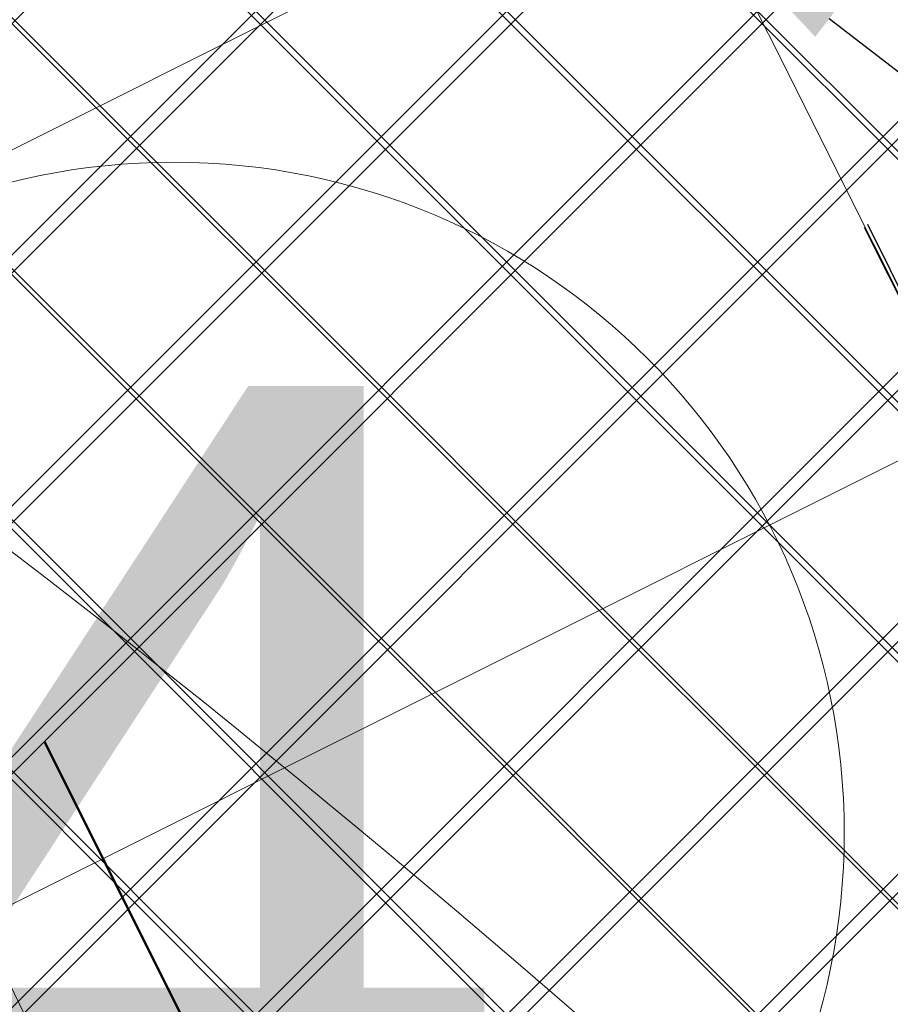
# Model space of a CAD drawing. Header units: metres. Extents: x 7472034 to 8439876, y 5890181 to 5961460.
# Tile 110 of 202: x 8439500.45 to 8439502, y 5890393.91 to 5890395.67. Entities that reach past the tile are written whole.
import ezdxf
from ezdxf import colors
from ezdxf.entities.mleader import LeaderData, LeaderLine
from ezdxf.enums import TextEntityAlignment as Align
from ezdxf.math import Vec2, Vec3

# ---------------------------------------------------------------- set-up
doc = ezdxf.new("R2010")
doc.units = ezdxf.units.M
doc.header["$MEASUREMENT"] = 0
doc.linetypes.add('$0$L218_500', pattern=[1, 0.5, -0.5])
doc.linetypes.add('ACAD_ISO03W100', pattern=[30, 12, -18])
doc.layers.get('0').update_dxf_attribs({"linetype": 'CONTINUOUS', "lineweight": 5})
doc.layers.get('Defpoints').update_dxf_attribs({"linetype": 'CONTINUOUS'})
for name, color, linetype, lineweight in [('### Krawężnik', 6, 'CONTINUOUS', 35), ('_a_widok', 7, 'CONTINUOUS', 5), ('_IS.KD.B.rura', 124, 'ACAD_ISO03W100', 50), ('_IS.KD.opis.2', 7, 'CONTINUOUS', 18), ('KOLOR-OBIEKT', 21, 'CONTINUOUS', 13), ('ZAG-obrys 018 wymiary', 7, 'CONTINUOUS', 18), ('ZAG-OBRYS005', 7, 'CONTINUOUS', 0), ('ZAG-OBRYS013', 7, 'CONTINUOUS', 13)]:
    doc.layers.add(name, color=color, linetype=linetype, lineweight=lineweight)
for name, color, linetype in [('100_rzut_wym_wew', 7, 'CONTINUOUS'), ('2D - Ogólne', 7, 'CONTINUOUS'), ('_IS.BLOK.KD.doziemne', 7, 'CONTINUOUS')]:
    doc.layers.add(name, color=color, linetype=linetype)
doc.layers.add('_IS_NO', color=11, linetype='CONTINUOUS', lineweight=20, plot=False)
doc.styles.add('ARIAL', font='arial.ttf')
doc.styles.add('DIM', font='simplex.shx', dxfattribs={"width": 0.8})
doc.styles.add('RS', font='Romans.shx', dxfattribs={"width": 0.7})
doc.dimstyles.new('DIM-WEW_500', dxfattribs={"dimscale": 5, "dimtxt": 18, "dimasz": 10, "dimexe": 4, "dimexo": 8, "dimgap": 5, "dimtad": 1, "dimlfac": 0.01, "dimzin": 9, "dimdsep": 46, "dimtxsty": 'DIM', "dimblk": 'ARCHTICK', "dimcen": 5, "dimclrt": 112, "dimadec": 4, "dimazin": 2, "dimtfac": 4, "dimtmove": 0, "dimatfit": 3, "dimldrblk": 'ARCHTICK', "dimfxl": 0, "dimtolj": 1, "dimlwd": 13, "dimarcsym": 0})
pattern_1 = [(45, (967499.202946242, -71042.94610979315), (-0.2245064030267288, 0.2245064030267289), []), (135, (967499.202946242, -71042.94610979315), (-0.2245064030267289, -0.2245064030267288), [])]
pattern_2 = [(45, (967499.2092647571, -71042.97165620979), (-0.2245064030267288, 0.2245064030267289), []), (135, (967499.2092647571, -71042.97165620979), (-0.2245064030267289, -0.2245064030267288), [])]

# ---------------------------------------------------------------- blocks, each defined once
blk = doc.blocks.new('A$C7D7B3C0A')
at = {"layer": '2D - Ogólne', "linetype": 'ByBlock', "lineweight": 15, "ltscale": 2, "flags": 128}
blk.add_lwpolyline([(0.3000000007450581, 0.2999999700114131), (0.3000000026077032, 9.699999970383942), (15.00000000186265, 9.69999996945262), (15.00000000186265, 0.2999999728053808)], close=True, dxfattribs=at)
blk = doc.blocks.new('_Oblique')
at = {"color": 0, "linetype": 'ByBlock', "lineweight": -2}
blk.add_line((-0.5, -0.5), (0.5, 0.5), dxfattribs=at)
blk = doc.blocks.new('*D80')
at = {"layer": 'Defpoints', "color": 0, "linetype": 'Continuous', "lineweight": 60}
for p in [(8439499.288762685, 5890395.196211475), (8439510.439764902, 5890383.669162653), (8439506.139698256, 5890381.515762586)]:
    blk.add_point(p, dxfattribs=at)
at = {"layer": 'ZAG-obrys 018 wymiary', "color": 0, "linetype": 'Continuous', "lineweight": -2}
for p, q in [((8439500.004080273, 5890395.554430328), (8439503.946488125, 5890397.528720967)), ((8439506.855015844, 5890381.87398144), (8439510.797423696, 5890383.84827208))]:
    blk.add_line(p, q, dxfattribs=at)
at = {"layer": 'ZAG-obrys 018 wymiary', "color": 0, "linetype": 'Continuous', "lineweight": 13}
blk.add_line((8439503.588829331, 5890397.349611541), (8439510.439764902, 5890383.669162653), dxfattribs=at)
at = {"layer": 'ZAG-obrys 018 wymiary', "color": 0, "linetype": 'Continuous', "lineweight": 13, "xscale": 0.3, "yscale": 0.3, "zscale": 0.3}
for p, rotation in [((8439503.588829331, 5890397.349611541), 116.6009277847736), ((8439510.439764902, 5890383.669162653), 296.6009277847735)]:
    blk.add_blockref('_Oblique', p, dxfattribs=dict(at, rotation=rotation))
at = {"layer": 'ZAG-obrys 018 wymiary', "color": 112, "linetype": 'Continuous', "lineweight": 25, "insert": (8439508.246278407, 5890389.389239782), "char_height": 0.8, "attachment_point": 5, "rotation": 296.6009277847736, "style": 'RS'}
blk.add_mtext('\\A1;15.3', dxfattribs=at)
blk = doc.blocks.new('_ArchTick')
at = {"layer": '100_rzut_wym_wew', "color": 0, "linetype": 'Continuous', "const_width": 0.15}
blk.add_lwpolyline([(-0.5, -0.5), (0.5, 0.5)], dxfattribs=at)
blk = doc.blocks.new('NUMER_')
blk.add_circle((0, 0), 120)
at = {"style": 'ARIAL'}
blk.add_attdef('1', (-58.85081040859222, -80.22409284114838), '', height=170, rotation=359.9999984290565, dxfattribs=at)
blk = doc.blocks.new('*D88')
at = {"layer": 'Defpoints', "color": 0, "linetype": 'Continuous', "lineweight": 60}
for p in [(8439503.070368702, 5890393.075582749), (8439494.803817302, 5890391.266461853), (8439495.73632797, 5890389.403839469)]:
    blk.add_point(p, dxfattribs=at)
at = {"layer": 'ZAG-obrys 018 wymiary', "color": 0, "linetype": 'Continuous', "lineweight": -2}
for p, q in [((8439502.712229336, 5890393.790940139), (8439501.95878835, 5890395.295883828)), ((8439495.378188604, 5890390.119196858), (8439494.624747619, 5890391.624140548))]:
    blk.add_line(p, q, dxfattribs=at)
at = {"layer": 'ZAG-obrys 018 wymiary', "color": 0, "linetype": 'Continuous', "lineweight": 13}
blk.add_line((8439502.137858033, 5890394.938205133), (8439494.803817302, 5890391.266461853), dxfattribs=at)
at = {"layer": 'ZAG-obrys 018 wymiary', "color": 0, "linetype": 'Continuous', "lineweight": 13, "xscale": 0.3, "yscale": 0.3, "zscale": 0.3}
for p, rotation in [((8439502.137858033, 5890394.938205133), 26.59456106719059), ((8439494.803817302, 5890391.266461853), 206.5945610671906)]:
    blk.add_blockref('_Oblique', p, dxfattribs=dict(at, rotation=rotation))
at = {"layer": 'ZAG-obrys 018 wymiary', "color": 112, "linetype": 'Continuous', "lineweight": 25, "insert": (8439498.202233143, 5890393.638851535), "char_height": 0.8, "attachment_point": 5, "rotation": 26.594561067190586, "style": 'RS'}
blk.add_mtext('\\A1;8.2', dxfattribs=at)
blk = doc.blocks.new('*D60')
at = {"layer": 'Defpoints', "color": 0, "linetype": 'Continuous', "lineweight": 60}
for p in [(8439503.84000523, 5890394.328112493), (8439498.216184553, 5890391.533605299), (8439498.928597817, 5890390.099905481)]:
    blk.add_point(p, dxfattribs=at)
at = {"layer": 'ZAG-obrys 018 wymiary', "color": 0, "linetype": 'Continuous', "lineweight": -2}
for p, q in [((8439499.362340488, 5890392.10313644), (8439504.198218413, 5890394.506110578)), ((8439500.074753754, 5890390.669436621), (8439504.910631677, 5890393.07241076))]:
    blk.add_line(p, q, dxfattribs=at)
at = {"layer": 'ZAG-obrys 018 wymiary', "color": 0, "linetype": 'Continuous', "lineweight": 13}
blk.add_line((8439504.552418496, 5890392.894412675), (8439503.84000523, 5890394.328112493), dxfattribs=at)
at = {"layer": 'ZAG-obrys 018 wymiary', "color": 0, "linetype": 'Continuous', "lineweight": 13, "xscale": 0.3, "yscale": 0.3, "zscale": 0.3}
for p, rotation in [((8439503.84000523, 5890394.328112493), 116.4230323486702), ((8439504.552418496, 5890392.894412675), 296.4230323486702)]:
    blk.add_blockref('_Oblique', p, dxfattribs=dict(at, rotation=rotation))
at = {"layer": 'ZAG-obrys 018 wymiary', "color": 112, "linetype": 'Continuous', "lineweight": 25, "insert": (8439504.733531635, 5890393.878259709), "char_height": 0.8, "attachment_point": 5, "rotation": 296.42303234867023, "style": 'RS'}
blk.add_mtext('\\A1;1.6', dxfattribs=at)
blk = doc.blocks.new('*D61')
at = {"layer": 'Defpoints', "color": 0, "linetype": 'Continuous', "lineweight": 60}
for p in [(8439502.577955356, 5890396.848265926), (8439496.959928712, 5890394.034853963), (8439498.213246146, 5890391.532138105)]:
    blk.add_point(p, dxfattribs=at)
at = {"layer": 'ZAG-obrys 018 wymiary', "color": 0, "linetype": 'Continuous', "lineweight": -2}
for p, q in [((8439498.107220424, 5890394.609398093), (8439502.93561415, 5890397.027375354)), ((8439499.360537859, 5890392.106682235), (8439504.188931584, 5890394.524659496))]:
    blk.add_line(p, q, dxfattribs=at)
at = {"layer": 'ZAG-obrys 018 wymiary', "color": 0, "linetype": 'Continuous', "lineweight": 13}
blk.add_line((8439503.83127279, 5890394.345550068), (8439502.577955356, 5890396.848265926), dxfattribs=at)
at = {"layer": 'ZAG-obrys 018 wymiary', "color": 0, "linetype": 'Continuous', "lineweight": 13, "xscale": 0.3, "yscale": 0.3, "zscale": 0.3}
for p, rotation in [((8439502.577955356, 5890396.848265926), 116.6009277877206), ((8439503.83127279, 5890394.345550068), 296.6009277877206)]:
    blk.add_blockref('_Oblique', p, dxfattribs=dict(at, rotation=rotation))
at = {"layer": 'ZAG-obrys 018 wymiary', "color": 112, "linetype": 'Continuous', "lineweight": 25, "insert": (8439503.741102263, 5890395.865572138), "char_height": 0.8, "attachment_point": 5, "rotation": 296.6009277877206, "style": 'RS'}
blk.add_mtext('\\A1;2.8', dxfattribs=at)
blk = doc.blocks.new('*D115')
at = {"layer": 'Defpoints', "color": 0, "linetype": 'Continuous', "lineweight": 60}
for p in [(8439515.00166768, 5890398.937550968, 2.493151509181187e-06), (8439502.141904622, 5890394.942369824), (8439503.079105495, 5890393.045836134)]:
    blk.add_point(p, dxfattribs=at)
at = {"layer": 'ZAG-obrys 018 wymiary', "color": 0, "linetype": 'Continuous', "lineweight": -2}
for p, q in [((8439514.647248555, 5890399.654758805), (8439513.887257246, 5890401.192688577)), ((8439502.72468637, 5890393.763043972), (8439501.96469506, 5890395.300973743))]:
    blk.add_line(p, q, dxfattribs=at)
at = {"layer": 'ZAG-obrys 018 wymiary', "color": 0, "linetype": 'Continuous', "lineweight": 13}
blk.add_line((8439514.064466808, 5890400.834084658), (8439502.141904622, 5890394.942369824), dxfattribs=at)
at = {"layer": 'ZAG-obrys 018 wymiary', "color": 0, "linetype": 'Continuous', "lineweight": 13, "xscale": 0.3, "yscale": 0.3, "zscale": 0.3}
for p, rotation in [((8439514.064466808, 5890400.834084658), 26.29697803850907), ((8439502.141904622, 5890394.942369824), 206.296978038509)]:
    blk.add_blockref('_Oblique', p, dxfattribs=dict(at, rotation=rotation))
at = {"layer": 'ZAG-obrys 018 wymiary', "color": 112, "linetype": 'Continuous', "lineweight": 25, "insert": (8439507.07263276, 5890398.048225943), "char_height": 0.8, "attachment_point": 5, "rotation": 26.29697803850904, "style": 'RS'}
blk.add_mtext('\\A1;13.3', dxfattribs=at)
blk = doc.blocks.new('*D120')
at = {"layer": 'Defpoints', "color": 0, "linetype": 'Continuous', "lineweight": 60}
for p in [(8439491.77533272, 5890412.229050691), (8439491.536950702, 5890412.112391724), (8439501.399289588, 5890392.563367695)]:
    blk.add_point(p, dxfattribs=at)
at = {"layer": 'ZAG-obrys 018 wymiary', "color": 0, "linetype": 'Continuous', "lineweight": -2}
for p, q in [((8439491.536950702, 5890412.112391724), (8439491.177666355, 5890411.936565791)), ((8439501.16090757, 5890392.446708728), (8439500.801623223, 5890392.270882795))]:
    blk.add_line(p, q, dxfattribs=at)
at = {"layer": 'ZAG-obrys 018 wymiary', "color": 0, "linetype": 'Continuous', "lineweight": 13}
blk.add_line((8439501.16090757, 5890392.446708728), (8439491.536950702, 5890412.112391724), dxfattribs=at)
at = {"layer": 'ZAG-obrys 018 wymiary', "color": 0, "linetype": 'Continuous', "lineweight": 13, "xscale": 0.3, "yscale": 0.3, "zscale": 0.3}
for p, rotation in [((8439491.536950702, 5890412.112391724), 116.0761189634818), ((8439501.16090757, 5890392.446708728), 296.0761189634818)]:
    blk.add_blockref('_Oblique', p, dxfattribs=dict(at, rotation=rotation))
at = {"layer": 'ZAG-obrys 018 wymiary', "color": 112, "linetype": 'Continuous', "lineweight": 25, "insert": (8439499.079467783, 5890398.064928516), "char_height": 0.8, "attachment_point": 5, "rotation": 296.0761189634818, "style": 'RS'}
blk.add_mtext('\\A1;21.9', dxfattribs=at)
blk = doc.blocks.new('*D132')
at = {"layer": 'Defpoints', "color": 0, "linetype": 'Continuous', "lineweight": 60}
for p in [(8439490.081045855, 5890411.33265816), (8439490.081045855, 5890411.33265816), (8439503.593241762, 5890384.547616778)]:
    blk.add_point(p, dxfattribs=at)
at = {"layer": 'ZAG-obrys 018 wymiary', "color": 0, "linetype": 'Continuous', "lineweight": -2}
for p, q in [((8439490.081045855, 5890411.33265816), (8439490.438176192, 5890411.512818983)), ((8439503.593241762, 5890384.547616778), (8439503.9503721, 5890384.727777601))]:
    blk.add_line(p, q, dxfattribs=at)
at = {"layer": 'ZAG-obrys 018 wymiary', "color": 0, "linetype": 'Continuous', "lineweight": 13}
blk.add_line((8439503.593241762, 5890384.547616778), (8439490.081045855, 5890411.33265816), dxfattribs=at)
at = {"layer": 'ZAG-obrys 018 wymiary', "color": 0, "linetype": 'Continuous', "lineweight": 13, "xscale": 0.3, "yscale": 0.3, "zscale": 0.3}
for p, rotation in [((8439490.081045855, 5890411.33265816), 116.7694823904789), ((8439503.593241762, 5890384.547616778), 296.7694823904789)]:
    blk.add_blockref('_Oblique', p, dxfattribs=dict(at, rotation=rotation))
at = {"layer": 'ZAG-obrys 018 wymiary', "color": 112, "linetype": 'Continuous', "lineweight": 25, "insert": (8439496.348970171, 5890400.239980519), "char_height": 0.8, "attachment_point": 5, "rotation": 296.7694823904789, "style": 'RS'}
blk.add_mtext('\\A1;30', dxfattribs=at)
blk = doc.blocks.new('_Open30')
at = {"color": 0, "linetype": 'ByBlock', "lineweight": -2}
for p, q in [((-1, 0.26794919), (0, 0)), ((0, 0), (-1, -0.26794919)), ((0, 0), (-1, 0))]:
    blk.add_line(p, q, dxfattribs=at)
blk = doc.blocks.new('*D150')
at = {"layer": 'Defpoints', "color": 0, "linetype": 'Continuous', "lineweight": 60}
for p in [(8439495.295166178, 5890413.452423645), (8439503.9503721, 5890384.727777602)]:
    blk.add_point(p, dxfattribs=at)
at = {"layer": 'ZAG-obrys 018 wymiary', "color": 0, "linetype": 'Continuous', "lineweight": 13}
blk.add_line((8439496.232624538, 5890410.341214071), (8439495.381717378, 5890413.165180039), dxfattribs=at)
at = {"layer": 'ZAG-obrys 018 wymiary', "color": 0, "linetype": 'Continuous', "lineweight": 13, "xscale": 0.3, "yscale": 0.3, "zscale": 0.3, "rotation": 106.7684137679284}
blk.add_blockref('_Open30', (8439495.295166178, 5890413.452423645), dxfattribs=at)
at = {"layer": 'ZAG-obrys 018 wymiary', "color": 112, "linetype": 'Continuous', "lineweight": 25, "insert": (8439496.541688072, 5890411.395196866), "char_height": 0.8, "attachment_point": 5, "rotation": 286.7684137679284, "style": 'RS'}
blk.add_mtext('\\A1;R30', dxfattribs=at)
blk = doc.blocks.new('A$C1D2679FE')
at = {"layer": 'KOLOR-OBIEKT', "lineweight": 9, "ltscale": 200}
h = blk.add_hatch(dxfattribs=at)
h.set_pattern_fill('ANSI37', color=253, scale=0.1, angle=16)
h.set_pattern_definition([(61, (-7471780.020262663, -5961378.212846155), (-0.2776917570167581, 0.153927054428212), []), (151, (-7471780.020262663, -5961378.212846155), (-0.153927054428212, -0.2776917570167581), [])])
edge = h.paths.add_edge_path()
edge.add_line((196.975401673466, 33.54016214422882), (192.3495923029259, 34.13512154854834))
edge.add_line((192.3495923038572, 34.13512154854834), (187.7176397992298, 34.7308710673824))
edge.add_line((187.7176398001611, 34.7308710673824), (178.5077782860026, 36.15998750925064))
edge.add_line((178.5077782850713, 36.15998750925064), (176.6601969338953, 36.5026140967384))
edge.add_arc((181.3685569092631, 38.18527459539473), 5.000000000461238, 199.6657310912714, 261.1796204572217)
edge.add_line((180.6018702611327, 33.24440507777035), (187.358021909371, 32.19603671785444))
edge.add_line((187.3580219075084, 32.19603671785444), (192.0230219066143, 31.59603671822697))
edge.add_line((192.0230219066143, 31.59603671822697), (196.6880219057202, 30.9960367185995))
edge.add_line((196.6880219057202, 30.9960367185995), (201.9780219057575, 30.48103671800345))
edge.add_line((201.9780219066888, 30.48103671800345), (207.2680219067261, 29.96603671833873))
edge.add_line((207.2680219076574, 29.96603671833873), (216.468021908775, 29.35603671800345))
edge.add_line((216.4680219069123, 29.35603671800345), (221.8830219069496, 29.11103671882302))
edge.add_line((221.8830219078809, 29.11103671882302), (227.2980219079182, 28.86603671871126))
edge.add_line((227.2980219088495, 28.86603671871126), (233.718021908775, 28.60103671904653))
edge.add_line((233.7180219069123, 28.60103671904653), (240.1380219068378, 28.33603671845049))
edge.add_line((240.1380219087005, 28.33603671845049), (245.3280219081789, 28.076036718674))
edge.add_line((245.3280219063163, 28.076036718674), (246.1380219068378, 28.00603671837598))
edge.add_line((246.1380219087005, 28.00603671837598), (248.4280219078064, 27.98603671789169))
edge.add_line((248.4280219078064, 27.98603671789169), (251.4080219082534, 28.33603671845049))
edge.add_line((251.4080219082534, 28.33603671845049), (255.3380219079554, 29.13603671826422))
edge.add_line((255.3380219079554, 29.13603671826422), (258.1480219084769, 30.35603671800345))
edge.add_line((258.1480219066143, 30.35603671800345), (260.6280219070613, 32.076036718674))
edge.add_line((260.6280219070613, 32.076036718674), (262.7080219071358, 34.29603671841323))
edge.add_line((262.7080219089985, 34.29603671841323), (264.3880219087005, 36.826036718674))
edge.add_line((264.3880219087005, 36.826036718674), (265.608021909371, 39.59603671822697))
edge.add_line((265.6080219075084, 39.59603671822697), (266.4080219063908, 42.53603671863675))
edge.add_line((266.4080219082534, 42.53603671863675), (266.6380219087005, 45.60603671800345))
edge.add_line((266.6380219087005, 45.60603671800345), (266.3380219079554, 48.59603671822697))
edge.add_line((266.3380219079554, 48.59603671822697), (265.628021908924, 51.53603671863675))
edge.add_line((265.6280219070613, 51.53603671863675), (264.5280219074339, 54.28603671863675))
edge.add_line((264.5280219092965, 54.28603671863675), (263.3880219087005, 57.11603671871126))
edge.add_line((263.3880219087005, 57.11603671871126), (262.5430219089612, 59.47103671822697))
edge.add_line((262.5430219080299, 59.47103671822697), (261.6980219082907, 61.826036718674))
edge.add_line((261.6980219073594, 61.826036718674), (260.5980219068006, 65.15103671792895))
edge.add_line((260.5980219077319, 65.15103671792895), (259.4980219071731, 68.47603671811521))
edge.add_line((259.4980219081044, 68.47603671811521), (257.3916487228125, 67.77919145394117))
edge.add_line((257.3916487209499, 67.77919145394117), (258.1675714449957, 64.34697791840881))
edge.add_line((258.167571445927, 64.34697791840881), (259.2776264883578, 60.99158426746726))
edge.add_line((259.2776264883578, 60.99158426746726), (260.1334384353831, 58.60645156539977))
edge.add_line((260.1334384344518, 58.60645156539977), (260.9950570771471, 56.20513570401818))
edge.add_line((260.9950570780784, 56.20513570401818), (262.1522789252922, 53.33238322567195))
edge.add_line((262.1522789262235, 53.33238322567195), (263.1827648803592, 50.75616833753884))
edge.add_line((263.1827648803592, 50.75616833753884), (263.8083402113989, 48.16575780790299))
edge.add_line((263.8083402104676, 48.16575780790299), (264.0684198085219, 45.57363114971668))
edge.add_line((264.0684198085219, 45.57363114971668), (263.8734869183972, 42.97170083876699))
edge.add_line((263.8734869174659, 42.97170083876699), (263.1880731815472, 40.45280535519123))
edge.add_line((263.1880731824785, 40.45280535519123), (262.1337886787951, 38.05906103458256))
edge.add_line((262.1337886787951, 38.05906103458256), (260.6936748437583, 35.89031817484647))
edge.add_line((260.6936748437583, 35.89031817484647), (258.9457271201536, 34.02472012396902))
edge.add_line((258.9457271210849, 34.02472012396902), (256.8967191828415, 32.60363397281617))
edge.add_line((256.8967191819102, 32.60363397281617), (254.5645412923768, 31.59108698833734))
edge.add_line((254.5645412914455, 31.59108698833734), (251.0026761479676, 30.86602538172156))
edge.add_line((251.0026761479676, 30.86602538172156), (248.2893446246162, 30.54734550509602))
edge.add_line((248.2893446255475, 30.54734550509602), (246.2595893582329, 30.56507262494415))
edge.add_line((246.2595893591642, 30.56507262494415), (245.5023283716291, 30.63051493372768))
edge.add_line((245.5023283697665, 30.63051493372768), (240.2548571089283, 30.89339403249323))
edge.add_line((240.2548571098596, 30.89339403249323), (233.8236017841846, 31.1588586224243))
edge.add_line((233.8236017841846, 31.1588586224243), (227.4086662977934, 31.42364957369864))
edge.add_line((227.4086662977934, 31.42364957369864), (221.9987299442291, 31.66842047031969))
edge.add_line((221.9987299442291, 31.66842047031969), (217.4544723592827, 31.90290945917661))
edge.add_line((217.4544723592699, 31.90290945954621), (217.0910134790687, 31.92589690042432))
edge.add_line((217.0910134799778, 31.92589689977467), (214.8768218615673, 32.06593639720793))
edge.add_line((214.876821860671, 32.06593639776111), (207.0033997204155, 32.56390146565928))
edge.add_line((207.0033997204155, 32.56390146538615), (202.2260741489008, 33.02899081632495))
edge.add_line((202.2260741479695, 33.02899081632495), (196.975401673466, 33.54016214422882))
blk = doc.blocks.new('A$C2C426404')
at = {"layer": '_IS_NO'}
for points, knots in [([(79.78853077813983, 19.36674957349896), (76.35759393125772, 21.05647175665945), (73.54314721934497, 23.24973176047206), (68.81112178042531, 29.5542766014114), (62.94352867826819, 33.40072623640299), (60.85999413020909, 35.33807434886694), (60.85999381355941, 35.3380749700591)], [0, 0, 0, 0, 2.176379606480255, 10.04614516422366, 21.98881238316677, 21.98881468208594, 21.98881468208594, 21.98881468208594, 21.98881468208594]), ([(50.6228041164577, 30.56321178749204, 1.829566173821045e-06), (53.11749188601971, 30.21319374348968), (56.38514522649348, 30.67444155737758), (60.99540497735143, 30.04553546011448), (68.19327101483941, 22.54355850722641, -2.469325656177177e-08), (70.8769634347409, 19.46133922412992, 5.150448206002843e-09), (74.71212187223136, 14.31917844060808, -1.219795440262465e-09), (78.88802252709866, 13.86142715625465), (82.75564656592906, 12.70757211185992)], [0, 0, 0, 0, 7.578698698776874, 9.67195365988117, 16.27655537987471, 24.33370670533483, 30.35915105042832, 36.79354326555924, 36.79354326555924, 36.79354326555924, 36.79354326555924])]:
    blk.add_open_spline(points, degree=3, knots=knots, dxfattribs=at)
at = {"layer": '_IS_NO', "ltscale": 0.1}
blk.add_open_spline([(81.48853297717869, 15.975331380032), (78.87586907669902, 16.84686399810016), (76.26450027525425, 17.78992713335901), (72.03847445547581, 21.67736706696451), (65.0990158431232, 30.09408769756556), (58.79946133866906, 33.34467344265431), (58.26247850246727, 34.11525447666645)], degree=3, knots=[0, 0, 0, 0, 1.278992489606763, 7.78914044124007, 15.74750070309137, 27.64022902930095, 27.64022902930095, 27.64022902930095, 27.64022902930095], dxfattribs=at)
blk = doc.blocks.new('JPII.KD_aktualizacja rzędnych_20.12.2024')
at = {"layer": '_IS.KD.B.rura', "ltscale": 0.05}
blk.add_line((8438639.527195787, 5890692.865234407), (8438641.77193445, 5890688.382776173), dxfattribs=at)
at = {"layer": '_IS.KD.opis.2', "color": 0}
ml = blk.add_multileader_mtext('Standard', dxfattribs=at)
ml.set_content('\\A1;{\\C134;W5\\H0.7x;\\C256;\\S134,10/133,29;}', style='RS')
ml.set_leader_properties()
ml.build(insert=Vec2(0, 0))
ml.multileader.update_dxf_attribs({"text_left_attachment_type": 2, "text_right_attachment_type": 2, "dogleg_length": 0.2, "arrow_head_size": 0.25})
ctx = ml.context
ctx.base_point, ctx.char_height, ctx.arrow_head_size, ctx.landing_gap_size, ctx.plane_origin = Vec3(8438643.817937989, 5890690.443745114, -1.811711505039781e-06), 0.75, 0.25, 0.3, Vec3(8438598.785325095, 5890669.253941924, -1.811711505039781e-06)
ctx.left_attachment, ctx.right_attachment, ctx.text_align_type = 2, 2, 1
notes = []
notes.append((ctx, [(0, (1, 1, 0), (8438643.61793799, 5890690.443745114, -1.811711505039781e-06), (1, 0), 0.2, [(3, [(8438642.076116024, 5890691.628939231, -1.811711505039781e-06)], 0, [])])]))
ctx.mtext.insert, ctx.mtext.width, ctx.mtext.alignment, ctx.mtext.flow_direction = Vec3(8438645.526687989, 5890691.156245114, -1.811711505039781e-06), 9.34447490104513, 2, 5
for ctx, leaders in notes:
    for number, flags, end, landing, length, lines in leaders:
        leader = LeaderData()
        leader.index, (leader.has_last_leader_line, leader.has_dogleg_vector, leader.attachment_direction) = number, flags
        leader.last_leader_point, leader.dogleg_vector, leader.dogleg_length = Vec3(end), Vec3(landing), length
        for number, points, colour, breaks in lines:
            line = LeaderLine()
            line.index, line.vertices, line.color, line.breaks = number, Vec3.list(points), colors.encode_raw_color(colour), breaks
            leader.lines.append(line)
        ctx.leaders.append(leader)

msp = doc.modelspace()

# ---------------------------------------------------------------- hatches: boundary and pattern name
at = {"layer": 'KOLOR-OBIEKT', "lineweight": 9}
h = msp.add_hatch(dxfattribs=at)
h.set_pattern_fill('ANSI37', color=73, scale=0.1)
h.set_pattern_definition(pattern_2)
edge = h.paths.add_edge_path()
edge.add_arc((8439443.60123986, 5890379.17988472), 6.652831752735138, 296.7043321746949, 335.0331150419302)
edge.add_arc((8439476.194075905, 5890367.917634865), 27.87464989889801, 155.1393615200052, 162.3446315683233, ccw=False)
edge.add_arc((8439457.399943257, 5890376.211109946), 7.345078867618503, 127.98309878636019, 152.2023641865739, ccw=False)
edge.add_arc((8439457.741930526, 5890376.488713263), 7.349948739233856, 107.1989600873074, 131.4182254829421, ccw=False)
edge.add_line((8439455.568618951, 5890383.509999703), (8439473.898437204, 5890392.710084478))
edge.add_arc((8439481.742870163, 5890376.384611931), 18.11232128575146, 99.26977735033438, 115.6644084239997, ccw=False)
edge.add_line((8439478.825278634, 5890394.260401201), (8439481.377171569, 5890394.321440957))
edge.add_arc((8439482.909595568, 5890377.390082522), 17.00056533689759, 88.22393661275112, 95.17163768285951, ccw=False)
edge.add_arc((8439482.561499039, 5890405.235869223), 10.88860248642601, 274.6092070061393, 298.9976789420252)
edge.add_arc((8443006.923870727, 5883371.657126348), 7856.29059094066, 116.59181359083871, 116.61107962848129, ccw=False)
edge.add_arc((8439465.895823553, 5890431.340313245), 42.15757971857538, 305.2087751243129, 306.7865132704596)
edge.add_arc((8439488.80074795, 5890400.283338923), 3.577668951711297, 310.8590814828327, 340.7280968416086)
edge.add_line((8439492.177934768, 5890399.102523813), (8439493.275267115, 5890403.980640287))
edge.add_line((8439493.275267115, 5890403.980640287), (8439502.266345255, 5890408.28072203))
edge.add_line((8439502.266345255, 5890408.28072203), (8439504.844191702, 5890407.694009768))
edge.add_line((8439504.844191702, 5890407.694009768), (8439506.125281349, 5890405.329609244))
edge.add_arc((8439507.019670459, 5890405.776898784), 0.9999999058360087, 206.5699188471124, 283.6833393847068)
edge.add_line((8439507.256226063, 5890404.805280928), (8439511.624560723, 5890406.970734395))
edge.add_line((8439511.624560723, 5890406.970734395), (8439511.39896348, 5890407.420225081))
edge.add_line((8439511.39896348, 5890407.420225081), (8439510.561982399, 5890407.017405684))
edge.add_line((8439510.561982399, 5890407.017405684), (8439509.330427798, 5890409.481424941))
edge.add_line((8439509.330427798, 5890409.481424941), (8439512.635426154, 5890411.138401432))
edge.add_line((8439512.635426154, 5890411.138401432), (8439512.638568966, 5890411.136467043))
edge.add_line((8439512.638568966, 5890411.136467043), (8439515.998443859, 5890412.829496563))
edge.add_line((8439515.998443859, 5890412.829496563), (8439517.239018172, 5890410.325621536))
edge.add_line((8439517.239018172, 5890410.325621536), (8439513.919446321, 5890408.633274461))
edge.add_line((8439513.919446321, 5890408.633274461), (8439514.091312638, 5890408.235941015))
edge.add_line((8439514.091312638, 5890408.235941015), (8439518.839102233, 5890410.604261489))
edge.add_line((8439518.839102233, 5890410.604261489), (8439518.585943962, 5890412.843737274))
edge.add_line((8439518.585943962, 5890412.843737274), (8439518.274555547, 5890413.628049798))
edge.add_line((8439518.274555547, 5890413.628049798), (8439517.839658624, 5890414.494365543))
edge.add_line((8439517.839658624, 5890414.494365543), (8439524.310164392, 5890417.742607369))
edge.add_line((8439524.310164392, 5890417.742607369), (8439525.122207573, 5890416.124990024))
edge.add_line((8439525.122207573, 5890416.124990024), (8439526.840645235, 5890414.670893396))
edge.add_line((8439526.840645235, 5890414.670893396), (8439527.244697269, 5890414.489695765))
edge.add_arc((8439552.769967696, 5890317.570311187), 100.2242811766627, 102.79246926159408, 104.75471345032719, ccw=False)
edge.add_arc((8439529.321881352, 5890420.105147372), 4.960037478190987, 284.6730648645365, 320.3902958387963)
edge.add_arc((8435016.013859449, 5889290.11735932), 4655.555010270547, 14.00691021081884, 14.04831962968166)
edge.add_line((8439532.327549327, 5890420.207226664), (8439525.877549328, 5890423.127226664))
edge.add_line((8439525.877549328, 5890423.127226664), (8439431.028022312, 5890376.803268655))
edge.add_line((8439431.028022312, 5890376.803268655), (8439435.479127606, 5890375.417226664))
edge.add_line((8439435.479127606, 5890375.417226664), (8439446.590932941, 5890373.236661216))
edge = h.paths.add_edge_path()
edge.add_arc((8439530.228804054, 5890405.916425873), 3.001836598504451, 99.44813666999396, 208.2631515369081)
edge.add_line((8439527.5848402, 5890404.494990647), (8439533.209264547, 5890393.206690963))
edge.add_line((8439533.209264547, 5890393.206690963), (8439519.17443581, 5890386.185049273))
edge.add_line((8439519.17443581, 5890386.185049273), (8439523.57812012, 5890377.411604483))
edge.add_line((8439523.57812012, 5890377.411604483), (8439517.455507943, 5890374.324033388))
edge.add_line((8439517.455507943, 5890374.324033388), (8439517.445860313, 5890374.319191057))
edge.add_line((8439517.445860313, 5890374.319191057), (8439517.33905848, 5890374.265585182))
edge.add_line((8439517.33905848, 5890374.265585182), (8439516.815779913, 5890375.308140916))
edge.add_line((8439516.815779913, 5890375.308140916), (8439511.370501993, 5890372.574998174))
edge.add_line((8439511.370501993, 5890372.574998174), (8439511.888417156, 5890371.529804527))
edge.add_line((8439511.888417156, 5890371.529804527), (8439506.425671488, 5890368.787948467))
edge.add_line((8439506.425671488, 5890368.787948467), (8439505.890341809, 5890369.841556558))
edge.add_line((8439505.890341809, 5890369.841556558), (8439505.8884594, 5890369.869391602))
edge.add_line((8439505.8884594, 5890369.869391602), (8439500.283276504, 5890366.97762632))
edge.add_line((8439500.283276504, 5890366.97762632), (8439519.478066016, 5890366.160130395))
edge.add_line((8439519.478066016, 5890366.160130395), (8439542.767549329, 5890378.417226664))
edge.add_line((8439542.767549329, 5890378.417226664), (8439538.675788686, 5890394.802262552))
edge.add_line((8439538.675788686, 5890394.802262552), (8439537.066416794, 5890401.238139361))
edge.add_line((8439537.066416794, 5890401.238139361), (8439535.557306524, 5890407.69906358))
edge.add_arc((8439531.145391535, 5890400.872499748), 8.128158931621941, 57.12596579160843, 99.98506404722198)
edge = h.paths.add_edge_path()
edge.add_line((8439470.194509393, 5890384.137651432), (8439461.355169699, 5890379.697090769))
edge.add_line((8439461.355169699, 5890379.697090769), (8439460.080861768, 5890379.068371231))
edge.add_line((8439460.080861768, 5890379.068371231), (8439457.869254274, 5890377.642639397))
edge.add_arc((8439460.609507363, 5890373.444653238), 5.013190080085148, 123.1346622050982, 204.022759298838)
edge.add_line((8439456.030540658, 5890371.403786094), (8439459.447549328, 5890370.707226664))
edge.add_line((8439459.447549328, 5890370.707226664), (8439480.497107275, 5890367.736747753))
edge.add_line((8439480.497107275, 5890367.736747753), (8439497.963342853, 5890367.082590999))
edge.add_line((8439497.963342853, 5890367.082590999), (8439496.62020549, 5890369.722641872))
edge.add_line((8439496.62020549, 5890369.722641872), (8439494.91788047, 5890373.087302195))
edge.add_arc((8439489.468037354, 5890366.363615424), 8.654984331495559, 50.97371617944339, 58.22889977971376)
edge.add_line((8439494.025120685, 5890373.721722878), (8439490.036071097, 5890376.575637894))
edge.add_line((8439490.036071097, 5890376.575637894), (8439489.954459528, 5890375.592465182))
edge.add_line((8439489.954459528, 5890375.592465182), (8439490.917133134, 5890375.538648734))
edge.add_line((8439490.917133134, 5890375.538648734), (8439490.678913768, 5890371.956837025))
edge.add_line((8439490.678913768, 5890371.956837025), (8439482.55041443, 5890372.440399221))
edge.add_line((8439482.55041443, 5890372.440399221), (8439482.851718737, 5890376.020734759))
edge.add_line((8439482.851718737, 5890376.020734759), (8439487.354100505, 5890375.749064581))
edge.add_line((8439487.354100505, 5890375.749064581), (8439487.521080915, 5890378.34061919))
edge.add_line((8439487.521080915, 5890378.34061919), (8439481.803471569, 5890382.401025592))
edge.add_arc((8439487.942466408, 5890392.088814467), 11.46911116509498, 231.6002274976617, 237.6382272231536, ccw=False)
edge.add_line((8439480.818489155, 5890383.100518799), (8439480.351152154, 5890383.41057529))
edge.add_line((8439480.351152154, 5890383.41057529), (8439479.210044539, 5890382.939428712))
edge.add_line((8439479.210044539, 5890382.939428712), (8439480.412913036, 5890383.399613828))
edge.add_arc((8439474.682487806, 5890375.167564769), 10.03017472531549, 55.15777404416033, 116.5800473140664)
h.paths.add_polyline_path([(8439461.898919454, 5890370.792156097), (8439462.257176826, 5890373.552492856)], flags=16)
h = msp.add_hatch(dxfattribs=at)
h.set_pattern_fill('ANSI37', color=253, scale=0.1)
h.set_pattern_definition(pattern_2)
edge = h.paths.add_edge_path()
edge.add_arc((8439529.163071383, 5890420.279666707), 5.193757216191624, 276.50229096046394, 320.0240354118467, ccw=False)
edge.add_line((8439529.751227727, 5890415.119319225), (8439525.812744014, 5890414.153171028))
edge.add_line((8439525.812744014, 5890414.153171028), (8439519.208160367, 5890410.804184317))
edge.add_line((8439519.208160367, 5890410.804184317), (8439517.988028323, 5890410.126512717))
edge.add_line((8439517.988028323, 5890410.126512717), (8439514.091312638, 5890408.235941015))
edge.add_line((8439514.091312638, 5890408.235941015), (8439511.613697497, 5890406.992378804))
edge.add_line((8439511.613697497, 5890406.992378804), (8439509.258949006, 5890405.810485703))
edge.add_line((8439509.258949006, 5890405.810485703), (8439507.371756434, 5890404.83508177))
edge.add_arc((8439506.940777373, 5890405.737469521), 1.000023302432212, 206.5712342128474, 295.5290722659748, ccw=False)
edge.add_line((8439506.046377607, 5890405.290148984), (8439504.844186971, 5890407.693988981))
edge.add_line((8439504.844186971, 5890407.693988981), (8439502.261629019, 5890408.281795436))
edge.add_line((8439502.261629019, 5890408.281795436), (8439499.350132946, 5890407.011538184))
edge.add_line((8439499.350132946, 5890407.011538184), (8439493.30510976, 5890403.995621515))
edge.add_line((8439493.30510976, 5890403.995621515), (8439492.177918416, 5890399.102451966))
edge.add_arc((8439488.801253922, 5890400.282879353), 3.577047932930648, 293.05521913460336, 340.73119789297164, ccw=False)
edge.add_line((8439490.202090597, 5890396.991537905), (8439487.801423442, 5890395.78932472))
edge.add_arc((8439482.51122255, 5890404.317896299), 10.03607286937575, 278.1216072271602, 301.8109775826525, ccw=False)
edge.add_line((8439483.9290645, 5890394.382480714), (8439478.825278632, 5890394.260401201))
edge.add_arc((8439481.742870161, 5890376.384611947), 18.11232126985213, 99.26977735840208, 115.6644084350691)
edge.add_line((8439473.898437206, 5890392.710084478), (8439455.537130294, 5890383.494194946))
edge.add_arc((8439458.368862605, 5890375.380272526), 8.593860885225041, 109.2388197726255, 150.5606865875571)
edge.add_line((8439450.884668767, 5890379.604167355), (8439456.921008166, 5890377.849276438))
edge.add_line((8439456.921008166, 5890377.849276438), (8439458.055979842, 5890377.519316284))
edge.add_arc((8439462.056345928, 5890374.376166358), 5.087466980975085, 112.4172144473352, 141.842727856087, ccw=False)
edge.add_line((8439460.116249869, 5890379.079181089), (8439470.201913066, 5890384.141371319))
edge.add_arc((8439474.670732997, 5890375.058466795), 10.12272227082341, 52.60385305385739, 116.19734301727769, ccw=False)
edge.add_line((8439480.818489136, 5890383.100518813), (8439494.035062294, 5890373.735722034))
edge.add_arc((8439499.404929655, 5890380.165137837), 8.376924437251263, 230.1312663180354, 239.1071883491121)
edge.add_arc((8439492.046879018, 5890368.073539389), 5.778072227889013, 28.405105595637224, 58.05675779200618, ccw=False)
edge.add_line((8439497.129307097, 5890370.822183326), (8439498.920012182, 5890367.249241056))
edge.add_line((8439498.920012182, 5890367.249241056), (8439502.137476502, 5890368.864147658))
edge.add_line((8439502.137476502, 5890368.864147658), (8439500.881438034, 5890371.366619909))
edge.add_arc((8439501.41146424, 5890371.651481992), 0.6017260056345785, 32.69127385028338, 208.2557647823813, ccw=False)
edge.add_line((8439501.917872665, 5890371.97648152), (8439503.213570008, 5890369.395299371))
edge.add_line((8439503.213570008, 5890369.395299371), (8439521.788261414, 5890378.745992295))
edge.add_line((8439521.788261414, 5890378.745992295), (8439512.863585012, 5890396.520876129))
edge.add_arc((8439515.497668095, 5890397.863594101), 2.956566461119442, 115.92003145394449, 207.0101116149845, ccw=False)
edge.add_line((8439514.20530482, 5890400.522744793), (8439524.043376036, 5890405.489377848))
edge.add_line((8439524.043376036, 5890405.489377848), (8439526.586557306, 5890407.103247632))
edge.add_line((8439526.586557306, 5890407.103247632), (8439529.129738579, 5890408.717117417))
edge.add_arc((8439531.212438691, 5890401.016589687), 7.97720296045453, 58.08019787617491, 105.13424418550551, ccw=False)
edge.add_line((8439535.43023892, 5890407.787551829), (8439533.14312037, 5890416.942853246))
edge = h.paths.add_edge_path(flags=16)
edge.add_line((8439502.061371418, 5890393.458260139), (8439496.04637926, 5890390.43770596))
edge.add_arc((8439496.464019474, 5890389.751908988), 0.8029575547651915, 121.3407965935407, 301.694103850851)
edge.add_line((8439496.8858806, 5890389.068700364), (8439502.900872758, 5890392.089254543))
edge.add_arc((8439502.27990767, 5890392.650368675), 0.83692694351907, 317.898520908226, 465.1363795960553)
edge = h.paths.add_edge_path(flags=16)
edge.add_line((8439505.00109902, 5890384.089630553), (8439500.444638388, 5890381.798632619))
edge.add_arc((8439500.084983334, 5890382.51322949), 0.8000002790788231, 116.620304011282, 296.7160130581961, ccw=False)
edge.add_line((8439499.72652247, 5890383.228426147), (8439504.283989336, 5890385.517420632))
edge.add_arc((8439504.642916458, 5890384.80371257), 0.7988791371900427, -63.361719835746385, 116.69803695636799, ccw=False)
at = {"layer": 'KOLOR-OBIEKT', "lineweight": 9, "ltscale": 200}
h = msp.add_hatch(dxfattribs=at)
h.set_pattern_fill('ANSI37', color=231, scale=0.1)
h.set_pattern_definition(pattern_1)
edge = h.paths.add_edge_path()
edge.add_line((8439512.863585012, 5890396.520876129), (8439521.788261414, 5890378.745992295))
edge.add_line((8439521.788261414, 5890378.745992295), (8439503.213570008, 5890369.395299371))
edge.add_line((8439503.213570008, 5890369.395299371), (8439501.917872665, 5890371.97648152))
edge.add_arc((8439501.411425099, 5890371.65154851), 0.6017230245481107, 32.6839302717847, 208.2631083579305)
edge.add_line((8439500.881438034, 5890371.366619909), (8439502.137476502, 5890368.864147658))
edge.add_line((8439502.137476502, 5890368.864147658), (8439498.920012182, 5890367.249241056))
edge.add_line((8439498.920012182, 5890367.249241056), (8439497.129307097, 5890370.822183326))
edge.add_line((8439497.129307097, 5890370.822183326), (8439495.555644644, 5890372.655868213))
edge.add_line((8439495.555644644, 5890372.655868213), (8439494.901445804, 5890373.120452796))
edge.add_line((8439494.901445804, 5890373.120452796), (8439497.963342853, 5890367.082590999))
edge.add_line((8439497.963342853, 5890367.082590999), (8439500.283276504, 5890366.97762632))
edge.add_line((8439500.283276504, 5890366.97762632), (8439505.893878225, 5890369.872187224))
edge.add_line((8439505.893878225, 5890369.872187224), (8439506.425671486, 5890368.787948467))
edge.add_line((8439506.425671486, 5890368.787948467), (8439511.888417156, 5890371.529804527))
edge.add_line((8439511.888417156, 5890371.529804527), (8439511.370501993, 5890372.574998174))
edge.add_line((8439511.370501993, 5890372.574998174), (8439516.815852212, 5890375.308177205))
edge.add_line((8439516.815852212, 5890375.308177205), (8439517.338986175, 5890374.26554889))
edge.add_line((8439517.338986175, 5890374.26554889), (8439523.580028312, 5890377.407811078))
edge.add_line((8439523.580028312, 5890377.407811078), (8439519.172527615, 5890386.188842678))
edge.add_line((8439519.172527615, 5890386.188842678), (8439530.098737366, 5890391.695090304))
edge.add_line((8439530.098737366, 5890391.695090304), (8439523.347480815, 5890405.140094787))
edge.add_line((8439523.347480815, 5890405.140094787), (8439514.198986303, 5890400.548291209))
edge.add_arc((8439515.544616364, 5890397.867007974), 3.00000000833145, 116.6502652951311, 206.6609883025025)
h.paths.add_polyline_path([(8439514.64326723, 5890399.651613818), (8439522.901414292, 5890403.796535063), (8439528.750976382, 5890392.142141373), (8439520.49282829, 5890387.997219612)], flags=16)
at = {"layer": 'KOLOR-OBIEKT', "lineweight": 9}
h = msp.add_hatch(dxfattribs=at)
h.set_pattern_fill('ANSI37', color=250, scale=0.1)
h.set_pattern_definition(pattern_1)
h.paths.add_polyline_path([(8439501.732551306, 5890396.420965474), (8439492.791081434, 5890391.943192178), (8439499.642017, 5890378.262743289), (8439508.58348686, 5890382.740478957)])

# ---------------------------------------------------------------- block references
at = {"layer": '### Krawężnik', "color": 1, "linetype": 'Continuous', "lineweight": 60, "ltscale": 0.2}
msp.add_blockref('A$C1D2679FE', (8439279.223208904, 5890335.266736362), dxfattribs=at)
at = {"layer": '_a_widok', "color": 0, "linetype": 'Continuous', "lineweight": 60, "ltscale": 0.2}
msp.add_blockref('A$C2C426404', (8439438.733810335, 5890365.88383195), dxfattribs=at)
msp.add_blockref('A$C2C426404', (8439438.733810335, 5890365.88383195), dxfattribs=at)
at = {"layer": '_IS.BLOK.KD.doziemne', "linetype": '$0$L218_500'}
msp.add_blockref('JPII.KD_aktualizacja rzędnych_20.12.2024', (859.6212462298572, -295.8072097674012), dxfattribs=at)
at = {"layer": 'ZAG-OBRYS005', "lineweight": 9}
ref = msp.add_blockref('NUMER_', (8439500.722456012, 5890394.212393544), dxfattribs=dict(at, xscale=0.01, yscale=0.01, zscale=0.01))
ref.add_attrib('1', '4', dxfattribs={"layer": '0', "height": 1.6, "style": 'ARIAL'}).set_placement((8439500.722456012, 5890394.212393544), align=Align.MIDDLE_CENTER)
at = {"layer": 'ZAG-OBRYS013', "linetype": 'Continuous', "lineweight": 25, "rotation": 296.6009277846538}
msp.add_blockref('A$C7D7B3C0A', (8439492.791081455, 5890391.94319219), dxfattribs=at)

# ---------------------------------------------------------------- dimensions: what is measured, and where the dimension line sits
at = {"layer": 'ZAG-obrys 018 wymiary', "linetype": 'Continuous', "lineweight": 25}
dim = msp.add_radius_dim(center=(8439503.9503721, 5890384.727777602), mpoint=(8439495.295166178, 5890413.452423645), dimstyle='DIM-WEW_500', override={"dimscale": 0.1, "dimtxt": 8, "dimasz": 3, "dimgap": 2, "dimlfac": 1, "dimtxsty": 'RS', "dimblk1": 'Oblique', "dimblk2": 'Open30', "dimsah": 1, "dimfxl": 50, "dimfxlon": 1}, dxfattribs=at)
dim.commit()
dim.dimension.update_dxf_attribs({"geometry": '*D150', "text_midpoint": (8439495.967200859, 5890411.222094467), "dimtype": 164})
for base, p1, p2, angle, override, picture, middle in [((8439491.536950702, 5890412.112391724), (8439501.399289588, 5890392.563367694), (8439491.77533272, 5890412.22905069), 116.07611896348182, {"dimscale": 0.1, "dimtxt": 8, "dimasz": 3, "dimgap": 2, "dimdec": 1, "dimlfac": 1, "dimtxsty": 'RS', "dimblk1": 'Oblique', "dimblk2": 'Oblique', "dimsah": 1, "dimfxl": 50, "dimfxlon": 1}, '*D120', (8439498.540541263, 5890397.801189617)), ((8439490.081045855, 5890411.33265816), (8439503.593241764, 5890384.547616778), (8439490.081045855, 5890411.33265816), 116.76948239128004, {"dimscale": 0.1, "dimtxt": 8, "dimasz": 3, "dimgap": 2, "dimlfac": 1, "dimtxsty": 'RS', "dimblk1": 'Oblique', "dimblk2": 'Oblique', "dimsah": 1, "dimfxl": 50, "dimfxlon": 1}, '*D132', (8439495.813274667, 5890399.969739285)), ((8439502.141904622, 5890394.942369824), (8439515.00166768, 5890398.937550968, 2.493151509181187e-06), (8439503.079105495, 5890393.045836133), 206.29697803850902, {"dimscale": 0.1, "dimtxt": 8, "dimasz": 3, "dimgap": 2, "dimlfac": 1, "dimtxsty": 'RS', "dimblk1": 'Oblique', "dimblk2": 'Oblique', "dimsah": 1, "dimfxl": 50, "dimfxlon": 1}, '*D115', (8439507.338447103, 5890397.510320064)), ((8439510.439764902, 5890383.669162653), (8439499.288762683, 5890395.196211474), (8439506.139698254, 5890381.515762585), 296.6009277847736, {"dimscale": 0.1, "dimtxt": 8, "dimasz": 3, "dimgap": 2, "dimlfac": 1, "dimtxsty": 'RS', "dimblk1": 'Oblique', "dimblk2": 'Oblique', "dimsah": 1, "dimfxl": 50, "dimfxlon": 1}, '*D80', (8439507.709790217, 5890389.120575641))]:
    dim = msp.add_linear_dim(base=base, p1=p1, p2=p2, angle=angle, dimstyle='DIM-WEW_500', override=override, dxfattribs=at)
    dim.commit()
    dim.dimension.update_dxf_attribs({"geometry": picture, "text_midpoint": middle, "dimtype": 161})
for p1, p2, distance, picture, middle in [((8439498.213246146, 5890391.532138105), (8439496.959928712, 5890394.034853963), -6.283113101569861, '*D61', (8439503.741102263, 5890395.865572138)), ((8439503.0703687, 5890393.075582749), (8439495.73632797, 5890389.403839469), -2.0830118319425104, '*D88', (8439498.202233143, 5890393.638851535)), ((8439498.928597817, 5890390.09990548), (8439498.21618455, 5890391.533605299), -6.279859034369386, '*D60', (8439504.733531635, 5890393.878259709))]:
    dim = msp.add_aligned_dim(p1=p1, p2=p2, distance=distance, dimstyle='DIM-WEW_500', override={"dimscale": 0.1, "dimtxt": 8, "dimasz": 3, "dimgap": 2, "dimlfac": 1, "dimtxsty": 'RS', "dimblk1": 'Oblique', "dimblk2": 'Oblique', "dimsah": 1, "dimfxl": 50, "dimfxlon": 1}, dxfattribs=at)
    dim.commit()
    dim.dimension.update_dxf_attribs({"geometry": picture, "text_midpoint": middle})

doc.saveas('drawing.dxf')
